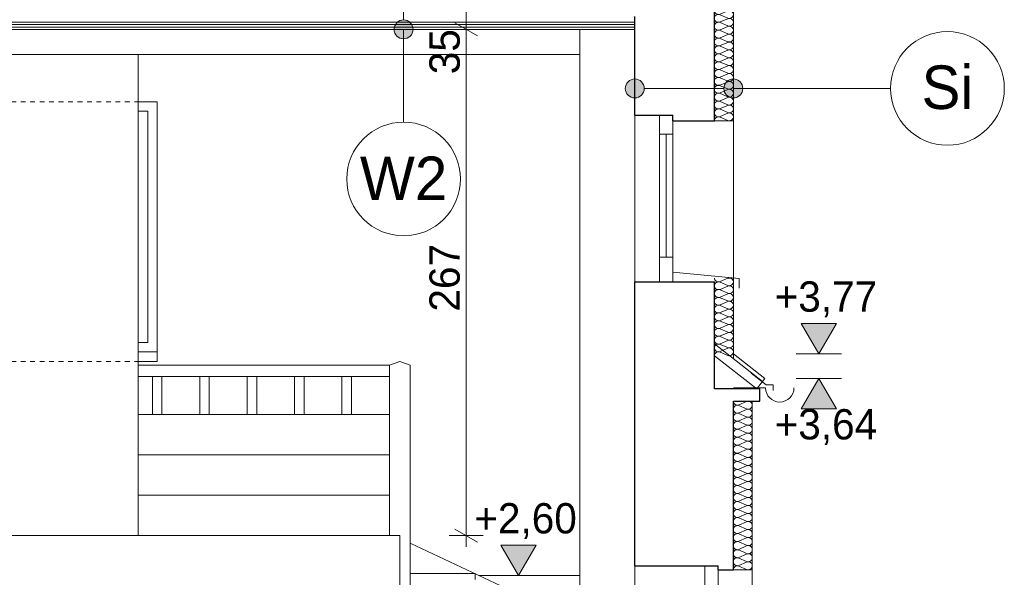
# Model space of a CAD drawing. Extents: x -623047 to -199286, y -27077 to 168279.
# Tile 7 of 194: x -608425 to -603229, y -9740 to -6796. Entities that reach past the tile are written whole.
import ezdxf

# ---------------------------------------------------------------- set-up
doc = ezdxf.new("R2010")
doc.units = 0
doc.header["$MEASUREMENT"] = 0
doc.linetypes.add('Hidden Line', pattern=[50, 25, -25])
for name, color, linetype, lineweight in [('0_Nr_Pióra__21', 7, 'Continuous', 9), ('0_Nr_Pióra__5', 7, 'Continuous', 13), ('Arch opisy_Nr_Pióra__1', 7, 'Continuous', 25), ('Arch opisy_Nr_Pióra__21', 7, 'Continuous', 9), ('INWENT BALUSTRADY_Nr_Pióra__21', 7, 'Continuous', 9), ('INWENT DACH_Nr_Pióra__21', 7, 'Continuous', 9), ('INWENT KONST. DREWNIANA_Nr_Pióra__21', 7, 'Continuous', 9), ('INWENT RURY SPUSTOWE_Nr_Pióra__21', 7, 'Continuous', 9), ('INWENT WYMIARY_Nr_Pióra__21', 7, 'Continuous', 9), ('INWENT. OKNA_Nr_Pióra__21', 7, 'Continuous', 9), ('INWENT. OKNA_Nr_Pióra__5', 7, 'Continuous', 13), ('INWENT.ŚCIANY_Nr_Pióra__1', 7, 'Continuous', 25), ('INWENT.ŚCIANY_Nr_Pióra__21', 7, 'Continuous', 9)]:
    doc.layers.add(name, color=color, linetype=linetype, lineweight=lineweight)
for name, color, linetype in [('Arch opisy', 7, 'Continuous'), ('Inwent Izolacje', 7, 'Continuous'), ('INWENT WYMIARY', 7, 'Continuous')]:
    doc.layers.add(name, color=color, linetype=linetype)
for name, color, linetype, lineweight, true_color in [('Arch stropy_Nr_Pióra__29', 7, 'Continuous', 9, 0x3dad99), ('Inwent Izolacje_Nr_Pióra__2', 7, 'Continuous', 13, 0x7f7f7f), ('INWENT.ŚCIANY_Nr_Pióra__3', 7, 'Continuous', 13, 0xff6600), ('Istniejące schody_Nr_Pióra__102', 7, 'Continuous', 9, 0xb4b4b4)]:
    doc.layers.add(name, color=color, linetype=linetype, lineweight=lineweight, true_color=true_color)
doc.styles.add('GENERATED_STYLE_2', font='txt')
doc.styles.add('GENERATED_STYLE_5', font='txt')
doc.dimstyles.new('GENERATED_STYLE__3', dxfattribs={"dimtxt": 160.000002, "dimasz": 91.2, "dimexe": 0.18, "dimexo": 0, "dimgap": 0.09, "dimtad": 1, "dimdec": 0, "dimlfac": 0.1, "dimzin": 0, "dimdsep": 46, "dimtxsty": 'GENERATED_STYLE_2', "dimblk": 'ARROWHEAD_2', "dimblk1": 'ARROWHEAD_2', "dimblk2": 'ARROWHEAD_2', "dimcen": 0.09, "dimclrd": 7, "dimclre": 7, "dimclrt": 7, "dimazin": 0, "dimtfac": 1, "dimtdec": 4, "dimtmove": 0, "dimatfit": 3, "dimfxl": 0, "dimtolj": 1, "dimtzin": 0, "dimarcsym": 0})
doc.dimstyles.new('GENERATED_STYLE__4', dxfattribs={"dimtxt": 160.000002, "dimasz": 91.2, "dimexe": 0.18, "dimexo": 0, "dimgap": 0.09, "dimtad": 1, "dimdec": 0, "dimlfac": 0.1, "dimzin": 0, "dimdsep": 46, "dimtxsty": 'GENERATED_STYLE_2', "dimblk": 'ARROWHEAD_2', "dimblk1": 'ARROWHEAD_2', "dimblk2": 'ARROWHEAD_2', "dimcen": 0.09, "dimclrd": 7, "dimclre": 7, "dimclrt": 7, "dimazin": 0, "dimtfac": 1, "dimtdec": 4, "dimtmove": 2, "dimatfit": 3, "dimfxl": 0, "dimtolj": 1, "dimtzin": 0, "dimarcsym": 0})
doc.dimstyles.new('GENERATED_STYLE__5', dxfattribs={"dimtxt": 160.000002, "dimasz": 110.144928, "dimexe": 0.18, "dimexo": 40, "dimgap": 0.09, "dimtad": 1, "dimtih": 1, "dimtoh": 1, "dimdec": 0, "dimzin": 0, "dimdsep": 46, "dimtxsty": 'GENERATED_STYLE_2', "dimblk": 'ARROWHEAD_5', "dimblk1": 'ARROWHEAD_5', "dimblk2": 'ARROWHEAD_5', "dimcen": 0.09, "dimclrd": 7, "dimclre": 7, "dimclrt": 7, "dimazin": 0, "dimtfac": 1, "dimtdec": 4, "dimtmove": 2, "dimatfit": 3, "dimfxl": 0, "dimtolj": 1, "dimtzin": 0, "dimarcsym": 0})

# ---------------------------------------------------------------- blocks, each defined once
blk = doc.blocks.new('Izolacja cieplna 14_171', base_point=(-604659, -8809.6))
at = {"layer": 'Inwent Izolacje_Nr_Pióra__2', "linetype": 'Continuous'}
for p, q in [((-604588.8, -8811.4), (-604629.2, -8829)), ((-604629.2, -8832.6), (-604588.8, -8850.2)), ((-604588.8, -8853.8), (-604629.2, -8871.4)), ((-604629.2, -8875), (-604588.8, -8892.6)), ((-604588.8, -8896.2), (-604629.2, -8913.8)), ((-604629.2, -8917.3), (-604588.8, -8935)), ((-604588.8, -8938.5), (-604629.2, -8956.2)), ((-604629.2, -8959.7), (-604588.8, -8977.4)), ((-604588.8, -8980.9), (-604629.2, -8998.5)), ((-604629.2, -9002.1), (-604588.8, -9019.7)), ((-604588.8, -9023.3), (-604629.2, -9040.9)), ((-604629.2, -9044.5), (-604588.8, -9062.1)), ((-604588.8, -9065.7), (-604629.2, -9083.3)), ((-604629.2, -9086.9), (-604588.8, -9104.5)), ((-604588.8, -9108.1), (-604629.2, -9125.7)), ((-604629.2, -9129.3), (-604588.8, -9146.9)), ((-604588.8, -9150.4), (-604629.2, -9168.1)), ((-604629.2, -9171.6), (-604588.8, -9189.3)), ((-604588.8, -9192.8), (-604629.2, -9210.5)), ((-604629.2, -9214), (-604588.8, -9231.6)), ((-604588.8, -9235.2), (-604629.2, -9252.8)), ((-604629.2, -9256.4), (-604588.8, -9274)), ((-604588.8, -9277.6), (-604629.2, -9295.2)), ((-604629.2, -9298.8), (-604588.8, -9316.4)), ((-604588.8, -9320), (-604629.2, -9337.6)), ((-604629.2, -9341.2), (-604588.8, -9358.8)), ((-604588.8, -9362.3), (-604629.2, -9380)), ((-604629.2, -9383.5), (-604588.8, -9401.2)), ((-604588.8, -9404.7), (-604629.2, -9422.4)), ((-604629.2, -9425.9), (-604588.8, -9443.5)), ((-604588.8, -9447.1), (-604629.2, -9464.7)), ((-604629.2, -9468.3), (-604588.8, -9485.9)), ((-604588.8, -9489.5), (-604629.2, -9507.1)), ((-604629.2, -9510.7), (-604588.8, -9528.3)), ((-604588.8, -9531.9), (-604629.2, -9549.5)), ((-604629.2, -9553.1), (-604588.8, -9570.7)), ((-604588.8, -9574.3), (-604629.2, -9591.9)), ((-604629.2, -9595.4), (-604588.8, -9613.1)), ((-604588.8, -9616.6), (-604629.2, -9634.3)), ((-604629.2, -9637.8), (-604588.8, -9655.5)), ((-604588.8, -9659), (-604629.2, -9676.6)), ((-604629.2, -9680.2), (-604588.8, -9697.8))]:
    blk.add_line(p, q, dxfattribs=at)
for centre, start_param, end_param in [((-604637.8, -8852), 1.158004, 5.125183), ((-604637.8, -8809.6), 3.141593, 5.125182), ((-604580.3, -8830.8), 4.299595, 8.266775), ((-604637.8, -8894.4), 1.158004, 5.125183), ((-604580.3, -8873.2), 4.299595, 8.266775), ((-604637.8, -8936.8), 1.158004, 5.125183), ((-604580.3, -8915.6), 4.299595, 8.266775), ((-604580.3, -8957.9), 4.299595, 8.266775), ((-604637.8, -8979.1), 1.158004, 5.125183), ((-604580.3, -9000.3), 4.299595, 8.266775), ((-604637.8, -9021.5), 1.158004, 5.125183), ((-604580.3, -9042.7), 4.299595, 8.266775), ((-604637.8, -9063.9), 1.158004, 5.125183), ((-604637.8, -9106.3), 1.158004, 5.125183), ((-604580.3, -9085.1), 4.299595, 8.266775), ((-604637.8, -9148.7), 1.158004, 5.125183), ((-604580.3, -9127.5), 4.299595, 8.266775), ((-604637.8, -9191), 1.158004, 5.125183), ((-604580.3, -9169.9), 4.299595, 8.266775), ((-604580.3, -9212.2), 4.299595, 8.266775), ((-604637.8, -9233.4), 1.158004, 5.125183), ((-604580.3, -9254.6), 4.299595, 8.266775), ((-604637.8, -9275.8), 1.158004, 5.125183), ((-604637.8, -9318.2), 1.158004, 5.125183), ((-604580.3, -9297), 4.299595, 8.266775), ((-604637.8, -9360.6), 1.158004, 5.125183), ((-604580.3, -9339.4), 4.299595, 8.266775), ((-604637.8, -9402.9), 1.158004, 5.125183), ((-604580.3, -9381.8), 4.299595, 8.266775), ((-604580.3, -9424.1), 4.299595, 8.266775), ((-604637.8, -9445.3), 1.158004, 5.125183), ((-604580.3, -9466.5), 4.299595, 8.266775), ((-604637.8, -9487.7), 1.158004, 5.125183), ((-604637.8, -9530.1), 1.158004, 5.125183), ((-604580.3, -9508.9), 4.299595, 8.266775), ((-604637.8, -9572.5), 1.158004, 5.125183), ((-604580.3, -9551.3), 4.299595, 8.266775), ((-604637.8, -9614.9), 1.158004, 5.125183), ((-604580.3, -9593.7), 4.299595, 8.266775), ((-604637.8, -9657.2), 1.158004, 5.125183), ((-604580.3, -9636), 4.299595, 8.266775), ((-604580.3, -9678.4), 4.299595, 8.266775), ((-604637.8, -9699.6), 1.158004, 3.141593)]:
    blk.add_ellipse(centre, major_axis=(21.3, 0), ratio=0.996364, start_param=start_param, end_param=end_param, dxfattribs=at)
blk = doc.blocks.new('Izolacja cieplna 14_172', base_point=(-604759, -8159.6))
at = {"layer": 'Inwent Izolacje_Nr_Pióra__2', "linetype": 'Continuous'}
for p, q in [((-604688.8, -8161.3), (-604729.2, -8178.4)), ((-604729.2, -8181.8), (-604688.8, -8198.9)), ((-604688.8, -8202.3), (-604729.2, -8219.4)), ((-604729.2, -8222.8), (-604688.8, -8239.9)), ((-604688.8, -8243.3), (-604729.2, -8260.4)), ((-604729.2, -8263.8), (-604688.8, -8280.9)), ((-604688.8, -8284.3), (-604729.2, -8301.4)), ((-604729.2, -8304.8), (-604688.8, -8321.9)), ((-604688.8, -8325.3), (-604729.2, -8342.4)), ((-604729.2, -8345.8), (-604688.8, -8362.9)), ((-604688.8, -8366.3), (-604729.2, -8383.4)), ((-604729.2, -8386.8), (-604688.8, -8403.9)), ((-604688.8, -8407.3), (-604729.2, -8424.4)), ((-604729.2, -8427.8), (-604688.8, -8444.9)), ((-604688.8, -8448.3), (-604729.2, -8465.4)), ((-604729.2, -8468.8), (-604688.8, -8485.9)), ((-604688.8, -8489.3), (-604729.2, -8506.4)), ((-604729.2, -8509.8), (-604688.8, -8526.9)), ((-604688.8, -8530.3), (-604729.2, -8547.4)), ((-604729.2, -8550.8), (-604688.8, -8567.9))]:
    blk.add_line(p, q, dxfattribs=at)
for centre, start_param, end_param in [((-604737.8, -8200.6), 1.158004, 5.125183), ((-604737.8, -8159.6), 3.141593, 5.125182), ((-604680.3, -8180.1), 4.299595, 8.266775), ((-604680.3, -8221.1), 4.299595, 8.266775), ((-604737.8, -8241.6), 1.158004, 5.125183), ((-604737.8, -8282.6), 1.158004, 5.125183), ((-604680.3, -8262.1), 4.299595, 8.266775), ((-604737.8, -8323.6), 1.158004, 5.125183), ((-604680.3, -8303.1), 4.299595, 8.266775), ((-604737.8, -8364.6), 1.158004, 5.125183), ((-604680.3, -8344.1), 4.299595, 8.266775), ((-604680.3, -8385.1), 4.299595, 8.266775), ((-604737.8, -8405.6), 1.158004, 5.125183), ((-604680.3, -8426.1), 4.299595, 8.266775), ((-604737.8, -8446.6), 1.158004, 5.125183), ((-604737.8, -8487.6), 1.158004, 5.125183), ((-604680.3, -8467.1), 4.299595, 8.266775), ((-604737.8, -8528.6), 1.158004, 5.125183), ((-604680.3, -8508.1), 4.299595, 8.266775), ((-604737.8, -8569.6), 1.158004, 3.141593), ((-604680.3, -8549.1), 4.299595, 8.266775)]:
    blk.add_ellipse(centre, major_axis=(21.3, 0), ratio=0.963898, start_param=start_param, end_param=end_param, dxfattribs=at)
blk = doc.blocks.new('Izolacja cieplna 14_173', base_point=(-604759, -6539.6))
at = {"layer": 'Inwent Izolacje_Nr_Pióra__2', "linetype": 'Continuous'}
for p, q in [((-604688.8, -6541.4), (-604729.2, -6558.7)), ((-604729.2, -6562.2), (-604688.8, -6579.4)), ((-604688.8, -6582.9), (-604729.2, -6600.2)), ((-604729.2, -6603.7), (-604688.8, -6621)), ((-604688.8, -6624.5), (-604729.2, -6641.8)), ((-604729.2, -6645.3), (-604688.8, -6662.6)), ((-604688.8, -6666.1), (-604729.2, -6683.4)), ((-604729.2, -6686.9), (-604688.8, -6704.2)), ((-604688.8, -6707.7), (-604729.2, -6725)), ((-604729.2, -6728.5), (-604688.8, -6745.8)), ((-604688.8, -6749.3), (-604729.2, -6766.6)), ((-604729.2, -6770), (-604688.8, -6787.3)), ((-604688.8, -6790.8), (-604729.2, -6808.1)), ((-604729.2, -6811.6), (-604688.8, -6828.9)), ((-604688.8, -6832.4), (-604729.2, -6849.7)), ((-604729.2, -6853.2), (-604688.8, -6870.5)), ((-604688.8, -6874), (-604729.2, -6891.3)), ((-604729.2, -6894.8), (-604688.8, -6912.1)), ((-604688.8, -6915.6), (-604729.2, -6932.9)), ((-604729.2, -6936.4), (-604688.8, -6953.7)), ((-604688.8, -6957.2), (-604729.2, -6974.4)), ((-604729.2, -6977.9), (-604688.8, -6995.2)), ((-604688.8, -6998.7), (-604729.2, -7016)), ((-604729.2, -7019.5), (-604688.8, -7036.8)), ((-604688.8, -7040.3), (-604729.2, -7057.6)), ((-604729.2, -7061.1), (-604688.8, -7078.4)), ((-604688.8, -7081.9), (-604729.2, -7099.2)), ((-604729.2, -7102.7), (-604688.8, -7120)), ((-604688.8, -7123.5), (-604729.2, -7140.8)), ((-604729.2, -7144.3), (-604688.8, -7161.6)), ((-604688.8, -7165), (-604729.2, -7182.3)), ((-604729.2, -7185.8), (-604688.8, -7203.1)), ((-604688.8, -7206.6), (-604729.2, -7223.9)), ((-604729.2, -7227.4), (-604688.8, -7244.7)), ((-604688.8, -7248.2), (-604729.2, -7265.5)), ((-604729.2, -7269), (-604688.8, -7286.3)), ((-604688.8, -7289.8), (-604729.2, -7307.1)), ((-604729.2, -7310.6), (-604688.8, -7327.9))]:
    blk.add_line(p, q, dxfattribs=at)
for centre, start_param, end_param in [((-604737.8, -6539.6), 3.141593, 5.125182), ((-604680.3, -6560.4), 4.299595, 8.266775), ((-604737.8, -6581.2), 1.158004, 5.125183), ((-604680.3, -6602), 4.299595, 8.266775), ((-604737.8, -6622.8), 1.158004, 5.125183), ((-604737.8, -6664.4), 1.158004, 5.125183), ((-604680.3, -6643.6), 4.299595, 8.266775), ((-604737.8, -6705.9), 1.158004, 5.125183), ((-604680.3, -6685.1), 4.299595, 8.266775), ((-604737.8, -6747.5), 1.158004, 5.125183), ((-604680.3, -6726.7), 4.299595, 8.266775), ((-604680.3, -6768.3), 4.299595, 8.266775), ((-604737.8, -6789.1), 1.158004, 5.125183), ((-604680.3, -6809.9), 4.299595, 8.266775), ((-604737.8, -6830.7), 1.158004, 5.125183), ((-604737.8, -6872.2), 1.158004, 5.125183), ((-604680.3, -6851.5), 4.299595, 8.266775), ((-604737.8, -6913.8), 1.158004, 5.125183), ((-604680.3, -6893), 4.299595, 8.266775), ((-604737.8, -6955.4), 1.158004, 5.125183), ((-604680.3, -6934.6), 4.299595, 8.266775), ((-604680.3, -6976.2), 4.299595, 8.266775), ((-604737.8, -6997), 1.158004, 5.125183), ((-604680.3, -7017.8), 4.299595, 8.266775), ((-604737.8, -7038.6), 1.158004, 5.125183), ((-604737.8, -7080.1), 1.158004, 5.125183), ((-604680.3, -7059.4), 4.299595, 8.266775), ((-604737.8, -7121.7), 1.158004, 5.125183), ((-604680.3, -7100.9), 4.299595, 8.266775), ((-604737.8, -7163.3), 1.158004, 5.125183), ((-604680.3, -7142.5), 4.299595, 8.266775), ((-604680.3, -7184.1), 4.299595, 8.266775), ((-604737.8, -7204.9), 1.158004, 5.125183), ((-604680.3, -7225.7), 4.299595, 8.266775), ((-604737.8, -7246.5), 1.158004, 5.125183), ((-604737.8, -7288), 1.158004, 5.125183), ((-604680.3, -7267.2), 4.299595, 8.266775), ((-604737.8, -7329.6), 1.158004, 3.141593), ((-604680.3, -7308.8), 4.299595, 8.266775)]:
    blk.add_ellipse(centre, major_axis=(21.3, 0), ratio=0.977509, start_param=start_param, end_param=end_param, dxfattribs=at)
blk = doc.blocks.new('Wymiary_33', base_point=(-605792.7, -9729.6))
at = {"layer": 'INWENT WYMIARY_Nr_Pióra__21', "linetype": 'Continuous'}
blk.add_hatch(color=256, dxfattribs=at).paths.add_polyline_path([(-605792.7, -9729.6), (-605885.5, -9569.6), (-605699.9, -9569.6)], flags=0)
for p, q in [((-605792.7, -9729.6), (-605885.5, -9569.6)), ((-605885.5, -9569.6), (-605699.9, -9569.6)), ((-605699.9, -9569.6), (-605792.7, -9729.6)), ((-605792.7, -9729.6), (-605912.7, -9729.6)), ((-605792.7, -9729.6), (-605672.7, -9729.6))]:
    blk.add_line(p, q, dxfattribs=at)
at = {"layer": 'INWENT WYMIARY_Nr_Pióra__21', "insert": (-606026.2, -9537.6), "char_height": 160, "attachment_point": 7, "style": 'GENERATED_STYLE_2'}
blk.add_mtext('{+2,60}', dxfattribs=at)
blk = doc.blocks.new('Wymiary_123', base_point=(-604208, -8689.4))
at = {"layer": 'INWENT WYMIARY_Nr_Pióra__21', "linetype": 'Continuous'}
blk.add_hatch(color=256, dxfattribs=at).paths.add_polyline_path([(-604208, -8689.4), (-604300.8, -8849.4), (-604115.2, -8849.4)], flags=0)
for p, q in [((-604208, -8689.4), (-604328, -8689.4)), ((-604208, -8689.4), (-604300.8, -8849.4)), ((-604208, -8689.4), (-604088, -8689.4)), ((-604115.2, -8849.4), (-604208, -8689.4)), ((-604300.8, -8849.4), (-604115.2, -8849.4))]:
    blk.add_line(p, q, dxfattribs=at)
at = {"layer": 'INWENT WYMIARY_Nr_Pióra__21', "insert": (-604441.4, -9041.4), "char_height": 160, "attachment_point": 7, "style": 'GENERATED_STYLE_2'}
blk.add_mtext('{+3,64}', dxfattribs=at)
blk = doc.blocks.new('Wymiary_124', base_point=(-604208, -8559.2))
at = {"layer": 'INWENT WYMIARY_Nr_Pióra__21', "linetype": 'Continuous'}
blk.add_hatch(color=256, dxfattribs=at).paths.add_polyline_path([(-604208, -8559.2), (-604300.8, -8399.2), (-604115.2, -8399.2)], flags=0)
for p, q in [((-604208, -8559.2), (-604300.8, -8399.2)), ((-604300.8, -8399.2), (-604115.2, -8399.2)), ((-604115.2, -8399.2), (-604208, -8559.2)), ((-604208, -8559.2), (-604328, -8559.2)), ((-604208, -8559.2), (-604088, -8559.2))]:
    blk.add_line(p, q, dxfattribs=at)
at = {"layer": 'INWENT WYMIARY_Nr_Pióra__21', "insert": (-604441.4, -8367.2), "char_height": 160, "attachment_point": 7, "style": 'GENERATED_STYLE_2'}
blk.add_mtext('{+3,77}', dxfattribs=at)
blk = doc.blocks.new('*D631')
at = {"layer": 'INWENT WYMIARY_Nr_Pióra__21', "linetype": 'Continuous'}
for p, q in [((-605978.4, -6847.1), (-606158.4, -6847.1)), ((-606128.4, -6812.5), (-606008.4, -6881.8)), ((-606068.4, -9519.6), (-606068.4, -6847.1)), ((-606128.4, -9485), (-606008.4, -9554.3)), ((-605978.4, -9519.6), (-606158.4, -9519.6)), ((-606068.4, -9578.3), (-606068.4, -9519.6))]:
    blk.add_line(p, q, dxfattribs=at)
at = {"layer": 'INWENT WYMIARY_Nr_Pióra__21', "char_height": 160, "attachment_point": 7, "rotation": 90, "style": 'GENERATED_STYLE_2'}
for s, insert in [('{35}', (-606100.4, -7083.9)), ('{267}', (-606100.4, -8337))]:
    blk.add_mtext(s, dxfattribs=dict(at, insert=insert))
blk = doc.blocks.new('ARROWHEAD_2')
at = {"color": 0, "linetype": 'Continuous', "lineweight": 0}
for p, q in [((-0.378, -0.655), (0.378, 0.655)), ((0, 0), (-1, 0))]:
    blk.add_line(p, q, dxfattribs=at)
blk = doc.blocks.new('*D632')
at = {"layer": 'INWENT WYMIARY_Nr_Pióra__21', "linetype": 'Continuous'}
for p, q in [((-606068.4, -6499.6), (-606068.4, -6440.9)), ((-606008.4, -6534.3), (-606128.4, -6465)), ((-605978.4, -6499.6), (-606158.4, -6499.6)), ((-606068.4, -6847.1), (-606068.4, -6499.6)), ((-605978.4, -6847.1), (-606158.4, -6847.1)), ((-606128.4, -6812.5), (-606008.4, -6881.8))]:
    blk.add_line(p, q, dxfattribs=at)
at = {"layer": 'INWENT WYMIARY_Nr_Pióra__21', "char_height": 160, "attachment_point": 7, "rotation": 90, "style": 'GENERATED_STYLE_2'}
for s, insert in [('{35}', (-606100.4, -7083.9)), ('{267}', (-606100.4, -8337))]:
    blk.add_mtext(s, dxfattribs=dict(at, insert=insert))
blk = doc.blocks.new('*D774')
at = {"layer": '0_Nr_Pióra__5', "linetype": 'Continuous'}
for points in [[(-612130.7, -6296.7), (-612178.5, -6191.1), (-612119.3, -6181.3)], [(-612095.3, -6779.6), (-612067.2, -6892.1), (-612127.1, -6891.1)]]:
    blk.add_hatch(color=256, dxfattribs=at).paths.add_polyline_path(points, flags=0)
for p, q in [((-612178.5, -6191.1), (-612119.3, -6181.3)), ((-612130.7, -6296.7), (-612119.3, -6181.3)), ((-612130.7, -6296.7), (-612178.5, -6191.1)), ((-612509, -6352.4), (-612023.1, -6280.8)), ((-612095.3, -6779.6), (-612127.1, -6891.1)), ((-612095.3, -6779.6), (-612067.2, -6892.1)), ((-612067.2, -6892.1), (-612127.1, -6891.1))]:
    blk.add_line(p, q, dxfattribs=at)
for start, end in [(10.3217, 10.8244), (0, 8.3847), (357.5603, 358.063)]:
    blk.add_arc((-615407.2, -6779.6), 3312, start, end, dxfattribs=at)
at = {"layer": '0_Nr_Pióra__21', "insert": (-611944.5, -6253.3), "char_height": 160, "attachment_point": 7, "style": 'GENERATED_STYLE_2'}
blk.add_mtext('{8,38°}', dxfattribs=at)
blk = doc.blocks.new('ARROWHEAD_5')
at = {"color": 0, "linetype": 'Continuous', "lineweight": 0}
blk.add_line((0, 0), (-1, 0), dxfattribs=at)
blk.add_solid([(-1, 0.2679), (0, 0), (-1, -0.2679), (-1, 0.2679)], dxfattribs=at)
blk = doc.blocks.new('Linia_115', base_point=(-606398.9, -6499.6))
at = {"layer": 'Arch opisy_Nr_Pióra__21', "linetype": 'Continuous'}
for points in [[(-606348.9, -6499.6), (-606352.7, -6480.5), (-606363.6, -6464.3), (-606379.8, -6453.4), (-606398.9, -6449.6), (-606418, -6453.4), (-606434.3, -6464.3), (-606445.1, -6480.5), (-606448.9, -6499.6), (-606445.1, -6518.7), (-606434.3, -6535), (-606418, -6545.8), (-606398.9, -6549.6), (-606379.8, -6545.8), (-606363.6, -6535), (-606352.7, -6518.7)], [(-606348.9, -6847.1), (-606352.7, -6828), (-606363.6, -6811.8), (-606379.8, -6800.9), (-606398.9, -6797.1), (-606418, -6800.9), (-606434.3, -6811.8), (-606445.1, -6828), (-606448.9, -6847.1), (-606445.1, -6866.2), (-606434.3, -6882.5), (-606418, -6893.3), (-606398.9, -6897.1), (-606379.8, -6893.3), (-606363.6, -6882.5), (-606352.7, -6866.2)]]:
    blk.add_hatch(color=256, dxfattribs=at).paths.add_polyline_path(points, flags=0)
blk.add_line((-606398.9, -6549.6), (-606398.9, -6797.1), dxfattribs=at)
for centre in [(-606398.9, -6499.6), (-606398.9, -6847.1)]:
    blk.add_circle(centre, 50, dxfattribs=at)
blk = doc.blocks.new('Linia_116', base_point=(-606398.9, -6847.1))
at = {"layer": 'Arch opisy_Nr_Pióra__21', "linetype": 'Continuous'}
blk.add_line((-606398.9, -6847.1), (-606398.9, -7336.9), dxfattribs=at)
blk.add_circle((-606398.9, -7636.9), 300, dxfattribs=at)
blk = doc.blocks.new('Linia_151', base_point=(-605179, -7158.9))
at = {"layer": 'Arch opisy_Nr_Pióra__21', "linetype": 'Continuous'}
for points in [[(-605129, -7158.9), (-605132.8, -7139.7), (-605143.7, -7123.5), (-605159.9, -7112.7), (-605179, -7108.9), (-605198.2, -7112.7), (-605214.4, -7123.5), (-605225.2, -7139.7), (-605229, -7158.9), (-605225.2, -7178), (-605214.4, -7194.2), (-605198.2, -7205.1), (-605179, -7208.9), (-605159.9, -7205.1), (-605143.7, -7194.2), (-605132.8, -7178)], [(-604609, -7158.9), (-604612.8, -7139.7), (-604623.7, -7123.5), (-604639.9, -7112.7), (-604659, -7108.9), (-604678.2, -7112.7), (-604694.4, -7123.5), (-604705.2, -7139.7), (-604709, -7158.9), (-604705.2, -7178), (-604694.4, -7194.2), (-604678.2, -7205.1), (-604659, -7208.9), (-604639.9, -7205.1), (-604623.7, -7194.2), (-604612.8, -7178)]]:
    blk.add_hatch(color=256, dxfattribs=at).paths.add_polyline_path(points, flags=0)
blk.add_line((-605129, -7158.9), (-604709, -7158.9), dxfattribs=at)
for centre in [(-605179, -7158.9), (-604659, -7158.9)]:
    blk.add_circle(centre, 50, dxfattribs=at)
blk = doc.blocks.new('Linia_152', base_point=(-604659, -7158.9))
at = {"layer": 'Arch opisy_Nr_Pióra__21', "linetype": 'Continuous'}
blk.add_line((-604659, -7158.9), (-603829.2, -7158.9), dxfattribs=at)
blk.add_circle((-603529.2, -7158.9), 300, dxfattribs=at)

msp = doc.modelspace()

# ---------------------------------------------------------------- linework, layer by layer
at = {"layer": 'Arch stropy_Nr_Pióra__29', "linetype": 'Continuous'}
for p, q in [((-605179, -6809.6), (-614219, -6809.6)), ((-605179, -6822.1), (-614219, -6822.1)), ((-605179, -6834.6), (-614219, -6834.6)), ((-605179, -6847.1), (-614219, -6847.1))]:
    msp.add_line(p, q, dxfattribs=at)
at = {"layer": 'INWENT BALUSTRADY_Nr_Pióra__21', "linetype": 'Continuous'}
msp.add_line((-605469, -9729.6), (-606001.8, -9729.6), dxfattribs=at)
at = {"layer": 'INWENT DACH_Nr_Pióra__21', "linetype": 'Continuous'}
for p, q in [((-604759, -8506.5), (-604504.8, -8705.1)), ((-604659, -8559.2), (-604492.5, -8689.4)), ((-604564.1, -8662.4), (-604486.2, -8723.3)), ((-604492.5, -8689.4), (-604531.7, -8739.6)), ((-604486.2, -8723.3), (-604449, -8723.3)), ((-604449, -8723.3), (-604449, -8753.3)), ((-604489, -8739.6), (-604659, -8739.6))]:
    msp.add_line(p, q, dxfattribs=at)
at = {"layer": 'INWENT KONST. DREWNIANA_Nr_Pióra__21', "linetype": 'Continuous'}
for p, q in [((-605469, -6979.6), (-613929, -6979.6)), ((-604759, -8569.9), (-604541.8, -8739.6))]:
    msp.add_line(p, q, dxfattribs=at)
at = {"layer": 'INWENT RURY SPUSTOWE_Nr_Pióra__21', "linetype": 'Continuous'}
msp.add_arc((-604414, -8739.6), 75, 180, 0, dxfattribs=at)
at = {"layer": 'INWENT. OKNA_Nr_Pióra__21', "linetype": 'Continuous'}
for p, q in [((-607799, -7279.6), (-607749, -7279.6)), ((-607749, -7279.6), (-607749, -8499.6)), ((-607799, -8499.6), (-607749, -8499.6))]:
    msp.add_line(p, q, dxfattribs=at)
at = {"layer": 'INWENT. OKNA_Nr_Pióra__5', "linetype": 'Continuous'}
for p, q in [((-605049, -7299.6), (-605049, -8179.6)), ((-604979, -7299.6), (-605049, -7299.6)), ((-604979, -7299.6), (-604979, -8179.6)), ((-604979, -7399.6), (-605049, -7399.6)), ((-605014, -7399.6), (-605014, -8049.6)), ((-604979, -8049.6), (-605049, -8049.6)), ((-604979, -8129.6), (-604629, -8162.9)), ((-604979, -8169.6), (-604979, -8139.6)), ((-604979, -8179.6), (-605049, -8179.6)), ((-604629, -8162.9), (-604629, -8212.9)), ((-604809, -9679.6), (-604809, -11079.6)), ((-604739, -9679.6), (-604809, -9679.6)), ((-604739, -9679.6), (-604739, -11079.6))]:
    msp.add_line(p, q, dxfattribs=at)
at = {"layer": 'INWENT.ŚCIANY_Nr_Pióra__1', "linetype": 'Continuous'}
for p, q in [((-604759, -7329.6), (-604759, -6539.6)), ((-605179, -7299.6), (-605179, -6779.6)), ((-605179, -7299.6), (-604979, -7299.6)), ((-604979, -7329.6), (-604979, -7299.6)), ((-604979, -7329.6), (-604759, -7329.6)), ((-605179, -8179.6), (-604759, -8179.6)), ((-605179, -9679.6), (-605179, -8179.6)), ((-604759, -8744.6), (-604759, -8179.6)), ((-604519, -8744.6), (-604759, -8744.6)), ((-604519, -8809.6), (-604519, -8744.6)), ((-604659, -8809.6), (-604519, -8809.6)), ((-604659, -9699.6), (-604659, -8809.6)), ((-605179, -9679.6), (-604739, -9679.6)), ((-604739, -9699.6), (-604739, -9679.6)), ((-604739, -9699.6), (-604659, -9699.6))]:
    msp.add_line(p, q, dxfattribs=at)
at = {"layer": 'INWENT.ŚCIANY_Nr_Pióra__21', "linetype": 'Continuous'}
for p, q in [((-605469, -12329.6), (-605469, -6847.1)), ((-607799, -9519.6), (-607799, -6979.6)), ((-607799, -7229.6), (-607699, -7229.6)), ((-607699, -7229.6), (-607699, -8599.6)), ((-607699, -7229.6), (-607699, -8549.6)), ((-605179, -8179.6), (-605179, -7299.6)), ((-604659, -7329.6), (-604659, -8159.6)), ((-607799, -8549.6), (-607699, -8549.6)), ((-607799, -8599.6), (-607699, -8599.6)), ((-606419, -9519.6), (-613929, -9519.6)), ((-606419, -9519.6), (-606419, -9789.6)), ((-605179, -11079.6), (-605179, -9679.6)), ((-604559, -11099.6), (-604559, -9699.6))]:
    msp.add_line(p, q, dxfattribs=at)
at = {"layer": 'INWENT.ŚCIANY_Nr_Pióra__21', "linetype": 'Hidden Line'}
for p, q in [((-608469, -7229.6), (-607799, -7229.6)), ((-608469, -8599.6), (-607799, -8599.6))]:
    msp.add_line(p, q, dxfattribs=at)
at = {"layer": 'INWENT.ŚCIANY_Nr_Pióra__3', "linetype": 'Continuous'}
for p, q in [((-604659, -7329.6), (-604659, -6539.6)), ((-604759, -7329.6), (-604659, -7329.6)), ((-604659, -8584.6), (-604659, -8160.1)), ((-604559, -9699.6), (-604559, -8809.6)), ((-604659, -9699.6), (-604559, -9699.6))]:
    msp.add_line(p, q, dxfattribs=at)
at = {"layer": 'Istniejące schody_Nr_Pióra__102', "linetype": 'Continuous'}
for p, q in [((-606474, -8619.6), (-607799, -8619.6)), ((-606419, -8599.6), (-606474, -8619.6)), ((-606474, -8619.6), (-606474, -9519.6)), ((-606364, -8619.6), (-606419, -8599.6)), ((-606364, -8619.6), (-606364, -9921)), ((-606474, -8679.6), (-607799, -8679.6)), ((-607724, -8879.6), (-607724, -8679.6)), ((-607674, -8879.6), (-607674, -8679.6)), ((-607474, -8879.6), (-607474, -8679.6)), ((-607424, -8879.6), (-607424, -8679.6)), ((-607224, -8879.6), (-607224, -8679.6)), ((-607174, -8879.6), (-607174, -8679.6)), ((-606974, -8879.6), (-606974, -8679.6)), ((-606924, -8879.6), (-606924, -8679.6)), ((-606724, -8879.6), (-606724, -8679.6)), ((-606674, -8879.6), (-606674, -8679.6)), ((-606474, -8879.6), (-607799, -8879.6)), ((-606474, -9092.9), (-607799, -9092.9)), ((-606474, -9306.3), (-607799, -9306.3)), ((-605534, -9949.2), (-606364, -9559.5)), ((-606021.5, -9720.3), (-606364, -9720.3)), ((-606021.5, -9720.3), (-606021.5, -9750.3))]:
    msp.add_line(p, q, dxfattribs=at)

# ---------------------------------------------------------------- block references
at = {"layer": 'Arch opisy', "linetype": 'Continuous'}
for name, p in [('Linia_115', (-606398.9, -6499.6)), ('Linia_116', (-606398.9, -6847.1)), ('Linia_152', (-604659, -7158.9)), ('Linia_151', (-605179, -7158.9))]:
    msp.add_blockref(name, p, dxfattribs=at)
at = {"layer": 'Inwent Izolacje', "color": 104, "linetype": 'Continuous', "lineweight": 13, "true_color": 0x029e21}
for name, p in [('Izolacja cieplna 14_173', (-604759, -6539.6)), ('Izolacja cieplna 14_172', (-604759, -8159.6)), ('Izolacja cieplna 14_171', (-604659, -8809.6))]:
    msp.add_blockref(name, p, dxfattribs=at)
at = {"layer": 'INWENT WYMIARY', "linetype": 'Continuous'}
for name, p in [('Wymiary_124', (-604208, -8559.2)), ('Wymiary_123', (-604208, -8689.4)), ('Wymiary_33', (-605792.7, -9729.6))]:
    msp.add_blockref(name, p, dxfattribs=at)

# ---------------------------------------------------------------- texts
at = {"layer": 'Arch opisy_Nr_Pióra__1', "linetype": 'Continuous', "char_height": 230, "attachment_point": 2, "style": 'GENERATED_STYLE_5'}
for s, insert in [('{Si}', (-603529.2, -7037.5)), ('{W2}', (-606398.9, -7518.5))]:
    msp.add_mtext(s, dxfattribs=dict(at, insert=insert))

# ---------------------------------------------------------------- dimensions: what is measured, and where the dimension line sits
at = {"linetype": 'Continuous'}
dim = msp.add_angular_dim_3p(base=(-612104.1, -6537.5), center=(-615407.2, -6779.6), p1=(-612706.9, -6381.6), p2=(-605029, -6779.6), dimstyle='GENERATED_STYLE__5', dxfattribs=at)
dim.commit()
dim.dimension.update_dxf_attribs({"geometry": '*D774', "text_midpoint": (-611687.8, -6173.3), "dimtype": 165})
at = {"layer": 'INWENT WYMIARY', "linetype": 'Continuous'}
for p1, p2, dimstyle, picture, middle in [((-605179, -6847.1), (-606072.5, -6499.6), 'GENERATED_STYLE__4', '*D632', (-606180.4, -6962.5)), ((-606548.1, -9519.6), (-605179, -6847.1), 'GENERATED_STYLE__3', '*D631', (-606180.4, -8154.8))]:
    dim = msp.add_linear_dim(base=(-606068.4, -9519.6), p1=p1, p2=p2, angle=90, dimstyle=dimstyle, dxfattribs=at)
    dim.commit()
    dim.dimension.update_dxf_attribs({"geometry": picture, "text_midpoint": middle})

doc.saveas('drawing.dxf')
